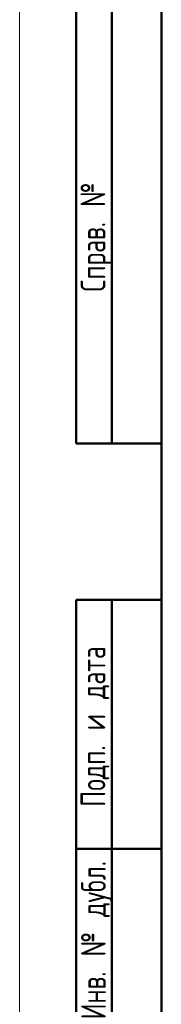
# Model space of a CAD drawing. Header units: millimetres. Extents: x 0 to 1498, y 0 to 2100.
# Tile 2 of 7: x 0 to 100, y 466 to 1158. Entities that reach past the tile are written whole.
import ezdxf

# ---------------------------------------------------------------- set-up
doc = ezdxf.new("R2010")
doc.units = ezdxf.units.MM
doc.header["$LTSCALE"] = 5
doc.linetypes.add('SLD-Сплошная', pattern=[0])
doc.styles.add('SLDTEXTSTYLE1', font='TXT', dxfattribs={"width": 0.7, "bigfont": 'bigfont'})

msp = doc.modelspace()

# ---------------------------------------------------------------- linework, layer by layer
at = {"color": 7, "linetype": 'SLD-Сплошная', "lineweight": 18}
msp.add_line((0, 2100), (0, 0), dxfattribs=at)
at = {"color": 7, "linetype": 'SLD-Сплошная', "lineweight": 50}
for p, q in [((100, 2075), (100, 25)), ((100, 2075), (100, 25)), ((40, 860), (40, 1460)), ((40, 860), (40, 1460)), ((65, 860), (65, 1460)), ((65, 860), (65, 1460)), ((40, 860), (100, 860)), ((40, 25), (40, 750)), ((40, 750), (100, 750)), ((65, 25), (65, 750)), ((100, 575), (40, 575))]:
    msp.add_line(p, q, dxfattribs=at)

# ---------------------------------------------------------------- texts
at = {"color": 7, "linetype": 'Continuous', "lineweight": 0, "char_height": 17.5, "attachment_point": 2, "rotation": 90, "style": 'SLDTEXTSTYLE1'}
for s, insert in [('Справ. №', (43.01, 1005.05)), ('Подп. и дата', (43.01, 660.88)), ('Инв. № дубл.', (43.31, 510.68))]:
    msp.add_mtext(s, dxfattribs=dict(at, insert=insert))

doc.saveas('drawing.dxf')
